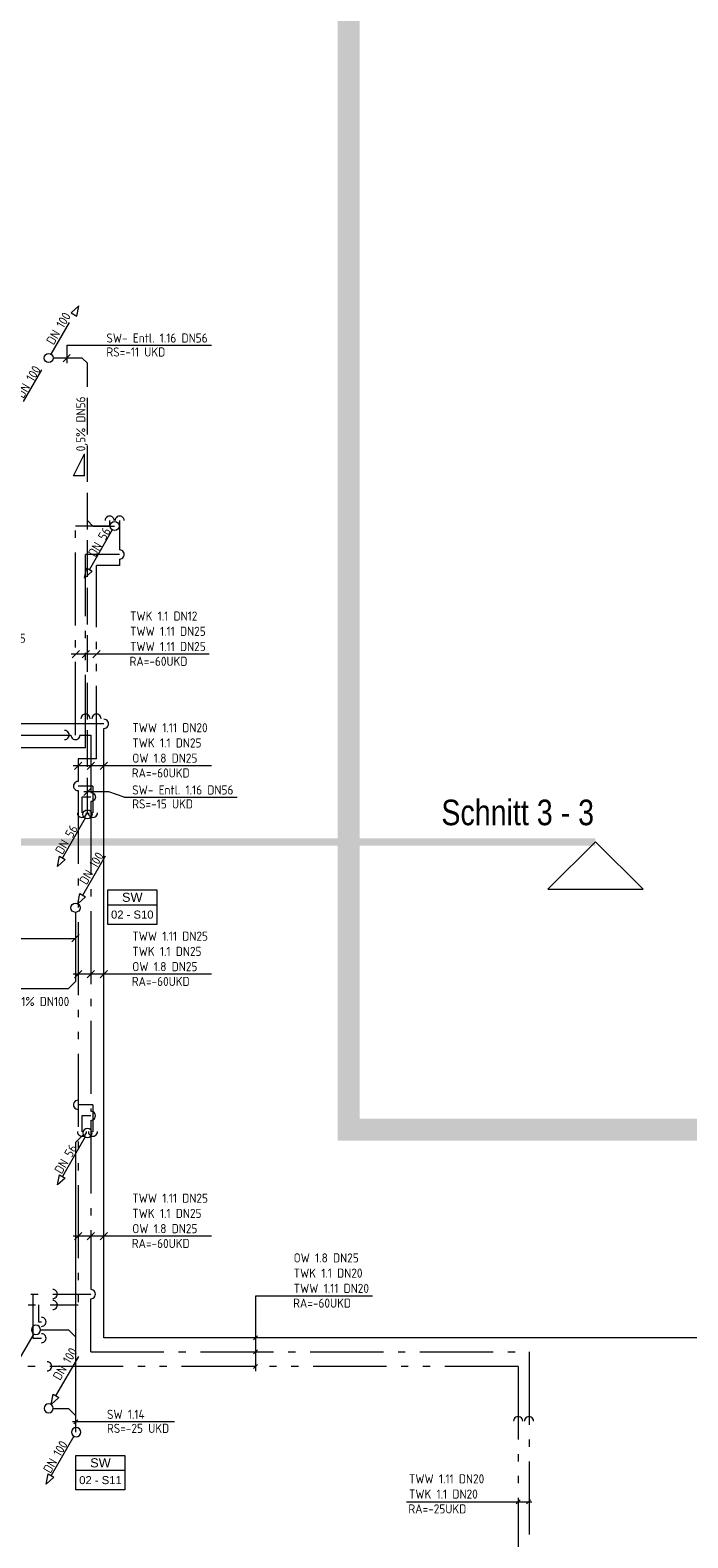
# Model space of a CAD drawing. Header units: metres. Extents: x -5 to 278, y -19 to 180.
# Tile 5 of 59: x 63.5 to 72.49, y 13.55 to 34.19. Entities that reach past the tile are written whole.
import ezdxf
from ezdxf.enums import TextEntityAlignment as Align

# ---------------------------------------------------------------- set-up
doc = ezdxf.new("R2010")
doc.units = ezdxf.units.M
doc.header["$LTSCALE"] = 0.1
for name, pattern in [('_PGMM_Ge_2Pkt', [16, 10, -2, 0, -2, 0, -2]), ('_PGMM_Ge_Ku', [6.5, 5, -1.5]), ('_PGMM_Ge_Pkt', [14, 10, -2, 0, -2])]:
    doc.linetypes.add(name, pattern=pattern)
doc.layers.get('0').update_dxf_attribs({"linetype": 'CONTINUOUS', "lineweight": 20})
for name, color, linetype, lineweight in [('A_TWW Bereiter_6', 4, 'CONTINUOUS', 20), ('S_Fallstrangentlüftung', 24, '_PGMM_Ge_Ku', 20), ('S_Fallstrangentlüftung TXT', 24, 'CONTINUOUS', 20), ('S_Kaltwasser', 90, '_PGMM_Ge_Pkt', 20), ('S_Osmosewasser', 90, '_PGMM_OW', 20), ('S_Schmutzwasser', 34, 'CONTINUOUS', 20), ('S_Schmutzwasser TXT', 34, 'CONTINUOUS', 20), ('S_TXT Strang SW', 30, 'CONTINUOUS', 20), ('S_TXT_W+K+Z', 125, 'CONTINUOUS', 20), ('S_Warmwasser', 10, '_PGMM_Ge_2Pkt', 20)]:
    doc.layers.add(name, color=color, linetype=linetype, lineweight=lineweight)
doc.layers.add('S_Schnittlinien', color=6, linetype='CONTINUOUS', lineweight=20, plot=False)
doc.styles.add('ACS_ISOCT', font='ISOCT')
doc.styles.add('Arial', font='arial.ttf')
doc.styles.get("Standard").update_dxf_attribs({"font": 'isocp.shx', "height": 0.001})
doc.linetypes.add('_PGMM_OW', pattern='A,8,0,["OW",ACS_ISOCT,S=1,R=0,X=0,Y=-0.5],-2.2', length=10.2)

# ---------------------------------------------------------------- blocks, each defined once
blk = doc.blocks.new('*U26')
at = {"color": 0, "linetype": 'ByBlock'}
blk.add_wipeout([(0, 0), (0.671, 0), (0.671, -0.473), (0, -0.473)], dxfattribs=at)
blk.add_lwpolyline([(0, 0), (0.671, 0), (0.671, -0.473), (0, -0.473)], close=True, dxfattribs=at)
blk.add_lwpolyline([(0, -0.203), (0.671, -0.203)], dxfattribs=at)
blk.add_lwpolyline([(0, -0.203), (0.671, -0.203)], dxfattribs=at)
at = {"color": 0, "linetype": 'ByBlock', "insert": (0.336, -0.102), "char_height": 0.125, "width": 0.20598, "attachment_point": 5, "style": 'ACS_ISOCT'}
blk.add_mtext('{\\fArial|b0|i0|c0|p34;SW}', dxfattribs=at)
at = {"color": 0, "linetype": 'ByBlock', "style": 'Arial'}
blk.add_attdef('STRANG_NR.', text='', height=0.11, dxfattribs=at).set_placement((0.336, -0.338), align=Align.MIDDLE_CENTER)

msp = doc.modelspace()

# ---------------------------------------------------------------- linework, layer by layer
at = {"layer": 'A_TWW Bereiter_6', "const_width": 0.3}
msp.add_lwpolyline([(67.85, 56.501), (82.11, 56.501), (82.11, 19.141), (67.85, 19.141)], close=True, dxfattribs=at)
at = {"layer": 'S_Fallstrangentlüftung'}
for p, q in [((64.161, 30.412), (64.055, 30.318)), ((64.133, 30.273), (64.161, 30.412)), ((63.781, 29.754), (64.094, 30.295)), ((64.055, 30.318), (64.133, 30.273)), ((63.406, 29.105), (63.719, 29.646)), ((64.208, 29.7), (63.812, 29.7)), ((64.279, 29.628), (64.208, 29.7)), ((64.279, 23.455), (64.279, 29.628)), ((64.279, 27.476), (64.354, 27.401)), ((64.354, 27.401), (64.65, 27.401))]:
    msp.add_line(p, q, dxfattribs=at)
at = {"layer": 'S_Fallstrangentlüftung', "linetype": 'Continuous'}
msp.add_ellipse((63.75, 29.7), major_axis=(0, 0.0625), ratio=1, start_param=-1.570796, end_param=4.712389, dxfattribs=at)
at = {"layer": 'S_Fallstrangentlüftung TXT'}
for p, q in [((63.945, 29.65), (64.045, 29.75)), ((63.995, 29.876), (65.974, 29.876)), ((63.995, 29.876), (63.995, 29.63)), ((64.09, 28.089), (64.24, 28.389)), ((64.24, 28.089), (64.24, 28.389)), ((64.24, 28.089), (64.09, 28.089)), ((64.57, 23.763), (64.228, 23.763)), ((64.231, 23.713), (64.33, 23.813)), ((64.779, 23.691), (64.57, 23.763)), ((64.779, 23.691), (66.326, 23.691))]:
    msp.add_line(p, q, dxfattribs=at)
at = {"layer": 'S_Kaltwasser'}
for p, q in [((64.582, 27.475), (64.582, 27.4)), ((64.116, 24.54), (64.116, 27.4)), ((64.582, 27.4), (64.116, 27.4)), ((60.364, 24.54), (64.053, 24.54)), ((64.178, 24.54), (64.325, 24.54)), ((64.325, 24.54), (64.325, 23.754)), ((64.204, 23.692), (64.204, 23.475)), ((64.325, 23.692), (64.204, 23.692)), ((64.325, 23.629), (64.325, 19.391)), ((64.204, 19.329), (64.204, 19.112)), ((64.325, 19.329), (64.204, 19.329)), ((64.325, 19.266), (64.325, 16.951)), ((59.304, 16.89), (64.325, 16.89)), ((63.534, 16.89), (63.534, 16.285)), ((64.325, 16.1), (64.325, 16.824)), ((63.534, 16.285), (63.65, 16.285)), ((64.325, 16.1), (70.316, 16.1)), ((70.316, 16.1), (70.316, 12.45))]:
    msp.add_line(p, q, dxfattribs=at)
at = {"layer": 'S_Kaltwasser', "linetype": 'Continuous'}
for centre, major_axis in [((64.582, 27.475), (0, 0.0625)), ((63.967, 24.54), (0.0625, 0)), ((64.116, 24.54), (0, -0.0625)), ((64.204, 23.475), (0, -0.0625)), ((64.325, 19.329), (0.0625, 0)), ((64.204, 19.112), (0, -0.0625)), ((63.805, 16.89), (0.0625, 0)), ((64.326, 16.888), (0.0625, 0)), ((63.65, 16.285), (0.0625, 0)), ((70.316, 15.151), (0, 0.0625))]:
    msp.add_ellipse(centre, major_axis=major_axis, ratio=1, start_param=4.708766, end_param=7.866194, dxfattribs=at)
at = {"layer": 'S_Kaltwasser', "linetype": 'Continuous', "extrusion": (0, 0, -1)}
msp.add_ellipse((64.325, 23.692), major_axis=(0.0625, 0), ratio=1, start_param=4.708766, end_param=7.866194, dxfattribs=at)
at = {"layer": 'S_Osmosewasser', "ltscale": 2}
for p, q in [((64.505, 24.694), (59.405, 24.694)), ((64.505, 16.292), (64.505, 24.631)), ((75.822, 16.292), (64.505, 16.292))]:
    msp.add_line(p, q, dxfattribs=at)
at = {"layer": 'S_Osmosewasser', "linetype": 'Continuous'}
msp.add_ellipse((64.505, 24.694), major_axis=(0.0625, 0), ratio=1, start_param=4.708766, end_param=7.866194, dxfattribs=at)
at = {"layer": 'S_Schmutzwasser'}
for p, q in [((64.619, 27.348), (64.306, 26.806)), ((64.239, 26.689), (64.267, 26.829)), ((64.267, 26.829), (64.345, 26.784)), ((64.345, 26.784), (64.239, 26.689)), ((64.248, 23.401), (63.936, 22.86)), ((63.868, 22.743), (63.897, 22.882)), ((63.975, 22.837), (63.868, 22.743)), ((63.897, 22.882), (63.975, 22.837)), ((64.215, 22.347), (64.528, 22.889)), ((64.148, 22.231), (64.176, 22.37)), ((64.254, 22.325), (64.148, 22.231)), ((64.176, 22.37), (64.254, 22.325)), ((64.116, 22.114), (64.116, 21.166)), ((64.016, 21.066), (63.375, 21.066)), ((64.016, 21.066), (64.116, 21.166)), ((64.248, 19.041), (63.936, 18.5)), ((64.12, 18.968), (64.222, 19.069)), ((64.12, 15), (64.12, 18.968)), ((63.868, 18.383), (63.897, 18.522)), ((63.975, 18.477), (63.868, 18.383)), ((63.897, 18.522), (63.975, 18.477)), ((63.544, 16.346), (63.231, 15.805)), ((63.64, 16.401), (64.02, 16.401)), ((64.02, 16.401), (64.12, 16.301)), ((63.849, 15.496), (64.161, 16.037)), ((63.781, 15.379), (63.81, 15.519)), ((63.81, 15.519), (63.888, 15.474)), ((63.888, 15.474), (63.781, 15.379)), ((63.812, 15.325), (64.02, 15.325)), ((64.02, 15.325), (64.12, 15.225)), ((64.094, 14.946), (63.781, 14.405)), ((63.714, 14.288), (63.742, 14.427)), ((63.82, 14.382), (63.714, 14.288)), ((63.742, 14.427), (63.82, 14.382))]:
    msp.add_line(p, q, dxfattribs=at)
at = {"layer": 'S_Schmutzwasser', "linetype": 'Continuous'}
for centre in [(64.65, 27.402), (64.279, 23.455), (64.116, 22.176), (64.279, 19.095), (63.575, 16.4), (63.75, 15.325), (64.125, 15)]:
    msp.add_ellipse(centre, major_axis=(0, 0.0625), ratio=1, start_param=-1.570796, end_param=4.712389, dxfattribs=at)
at = {"layer": 'S_Schmutzwasser TXT'}
for p, q in [((62.068, 21.757), (64.117, 21.757)), ((64.067, 21.712), (64.166, 21.812)), ((64.073, 15.145), (65.47, 15.145)), ((64.092, 15.114), (64.147, 15.168))]:
    msp.add_line(p, q, dxfattribs=at)
at = {"layer": 'S_Schnittlinien'}
for p, q in [((71.225, 23.078), (70.574, 22.431)), ((71.225, 23.078), (71.875, 22.431)), ((70.574, 22.431), (71.875, 22.431))]:
    msp.add_line(p, q, dxfattribs=at)
at = {"layer": 'S_Schnittlinien', "const_width": 0.1}
msp.add_lwpolyline([(44.027, 23.078), (71.225, 23.078)], dxfattribs=at)
at = {"layer": 'S_Schnittlinien'}
msp.add_solid([(71.225, 23.078), (70.574, 22.431), (71.875, 22.431), (71.225, 23.078)], dxfattribs=at)
at = {"layer": 'S_TXT_W+K+Z'}
for p, q in [((65.942, 25.647), (64.056, 25.647)), ((64.07, 25.598), (64.169, 25.698)), ((64.205, 25.598), (64.305, 25.698)), ((64.354, 25.598), (64.454, 25.698)), ((64.1, 24.07), (64.2, 24.17)), ((64.275, 24.07), (64.375, 24.17)), ((64.455, 24.07), (64.555, 24.17)), ((65.973, 24.119), (64.086, 24.119)), ((65.973, 21.266), (64.086, 21.266)), ((64.1, 21.217), (64.2, 21.317)), ((64.275, 21.217), (64.375, 21.317)), ((64.455, 21.217), (64.555, 21.317)), ((65.973, 17.68), (64.086, 17.68)), ((64.1, 17.631), (64.2, 17.73)), ((64.275, 17.631), (64.375, 17.73)), ((64.455, 17.631), (64.555, 17.73)), ((68.178, 16.863), (66.576, 16.863)), ((66.576, 16.863), (66.576, 15.836)), ((66.549, 16.264), (66.603, 16.319)), ((66.549, 16.073), (66.603, 16.127)), ((66.549, 15.873), (66.603, 15.927)), ((68.643, 14.047), (70.355, 14.047)), ((70.139, 14.019), (70.194, 14.074)), ((70.283, 14.019), (70.338, 14.074))]:
    msp.add_line(p, q, dxfattribs=at)
at = {"layer": 'S_Warmwasser'}
for p, q in [((64.719, 27.475), (64.719, 27.073)), ((64.253, 24.365), (64.253, 27.011)), ((64.719, 27.011), (64.253, 27.011)), ((64.403, 24.215), (64.403, 26.861)), ((64.719, 26.861), (64.403, 26.861)), ((64.719, 26.948), (64.719, 26.861)), ((64.253, 24.365), (60.518, 24.365)), ((64.403, 24.215), (64.15, 24.215)), ((64.15, 24.215), (64.15, 23.904)), ((64.354, 23.842), (64.15, 23.842)), ((64.15, 23.779), (64.15, 16.74)), ((64.354, 23.842), (64.354, 23.475)), ((64.354, 19.479), (64.15, 19.479)), ((64.354, 19.479), (64.354, 19.112)), ((58.37, 16.74), (64.15, 16.74)), ((63.608, 16.74), (63.608, 16.509)), ((63.608, 16.509), (63.65, 16.509)), ((70.166, 15.9), (58.365, 15.9)), ((70.166, 15.9), (70.167, 12.664))]:
    msp.add_line(p, q, dxfattribs=at)
at = {"layer": 'S_Warmwasser', "linetype": 'Continuous'}
for centre, major_axis in [((64.719, 27.475), (0, 0.0625)), ((64.719, 27.011), (0.0625, 0)), ((64.253, 24.764), (0, 0.0625)), ((64.403, 24.764), (0, 0.0625)), ((64.15, 23.842), (-0.0625, 0)), ((64.354, 23.475), (0, -0.0625)), ((64.15, 19.479), (-0.0625, 0)), ((64.354, 19.112), (0, -0.0625)), ((63.805, 16.74), (0.0625, 0)), ((63.65, 16.509), (0.0625, 0)), ((63.728, 15.9), (0.0625, 0)), ((70.167, 15.151), (0, 0.0625))]:
    msp.add_ellipse(centre, major_axis=major_axis, ratio=1, start_param=4.708766, end_param=7.866194, dxfattribs=at)

# ---------------------------------------------------------------- texts
at = {"layer": 'S_Fallstrangentlüftung TXT'}
for s, rotation, p in [('DN 100', 59.2913, (63.816, 29.869)), ('DN 100', 59.2913, (63.404, 29.138)), ('0,5%%% DN56', 90, (64.25, 28.423))]:
    msp.add_text(s, height=0.125, rotation=rotation, dxfattribs=at).set_placement(p)
for s, p in [('SW- Entl. 1.16 DN56', (64.538, 29.911)), ('RS=-11 UKD', (64.538, 29.72))]:
    msp.add_text(s, height=0.125, dxfattribs=at).set_placement(p)
at = {"layer": 'S_Fallstrangentlüftung TXT', "lineweight": 30}
for s, p in [('SW- Entl. 1.16 DN56', (64.891, 23.726)), ('RS=-15 UKD', (64.891, 23.535))]:
    msp.add_text(s, height=0.125, dxfattribs=at).set_placement(p)
at = {"layer": 'S_Schmutzwasser TXT'}
for s, p in [('DN 56', (64.387, 26.966)), ('DN 56', (63.937, 22.894)), ('DN 100', (64.267, 22.481)), ('DN 56', (63.927, 18.523)), ('DN 100', (63.905, 15.698)), ('DN 100', (63.773, 14.426))]:
    msp.add_text(s, height=0.125, rotation=59.2913, dxfattribs=at).set_placement(p)
for s, p in [('1%%% DN100', (63.374, 20.831)), ('SW 1.14', (64.546, 15.181)), ('RS=-25 UKD', (64.546, 14.989))]:
    msp.add_text(s, height=0.125, dxfattribs=at).set_placement(p)
at = {"layer": 'S_Schnittlinien', "style": 'Arial', "width": 0.8}
msp.add_text('Schnitt 3 - 3', height=0.35, dxfattribs=at).set_placement((69.118, 23.306))
at = {"layer": 'S_TXT_W+K+Z'}
for s, p in [('RA=-60UKD', (64.855, 25.487)), ('RA=-60UKD', (64.885, 23.959)), ('RA=-60UKD', (64.885, 21.106)), ('RA=-60UKD', (64.885, 17.52)), ('RA=-60UKD', (67.091, 16.703)), ('RA=-25UKD', (68.667, 13.887))]:
    msp.add_text(s, height=0.125, dxfattribs=at).set_placement(p)
at = {"layer": 'S_TXT_W+K+Z', "char_height": 0.125, "width": 13.51068, "attachment_point": 1}
for s, insert in [('TWK 1.1 DN12\\PTWW 1.11 DN25\\PTWW 1.11 DN25', (64.861, 26.231)), ('TWW 1.11 DN25\\PTWK 1.1 DN25\\POW 1.8 DN25', (62.399, 25.928)), ('TWW 1.11 DN20\\PTWK 1.1 DN25\\POW 1.8 DN25', (64.892, 24.703)), ('TWW 1.11 DN25\\PTWK 1.1 DN25\\POW 1.8 DN25', (64.892, 21.85)), ('TWW 1.11 DN25\\PTWK 1.1 DN25\\POW 1.8 DN25', (64.892, 18.264)), ('OW 1.8 DN25\\PTWK 1.1 DN20\\PTWW 1.11 DN20', (67.098, 17.447)), ('TWW 1.11 DN20\\PTWK 1.1 DN20', (68.674, 14.423))]:
    msp.add_mtext(s, dxfattribs=dict(at, insert=insert))

# ---------------------------------------------------------------- next in the draw order: block references
at = {"layer": 'S_TXT Strang SW', "lineweight": -3}
for p, values in [((64.556, 22.421), {'STRANG_NR.': '02 - S10'}), ((64.121, 14.681), {'STRANG_NR.': '02 - S11'})]:
    msp.add_blockref('*U26', p, dxfattribs=at).add_auto_attribs(values)

doc.saveas('drawing.dxf')
